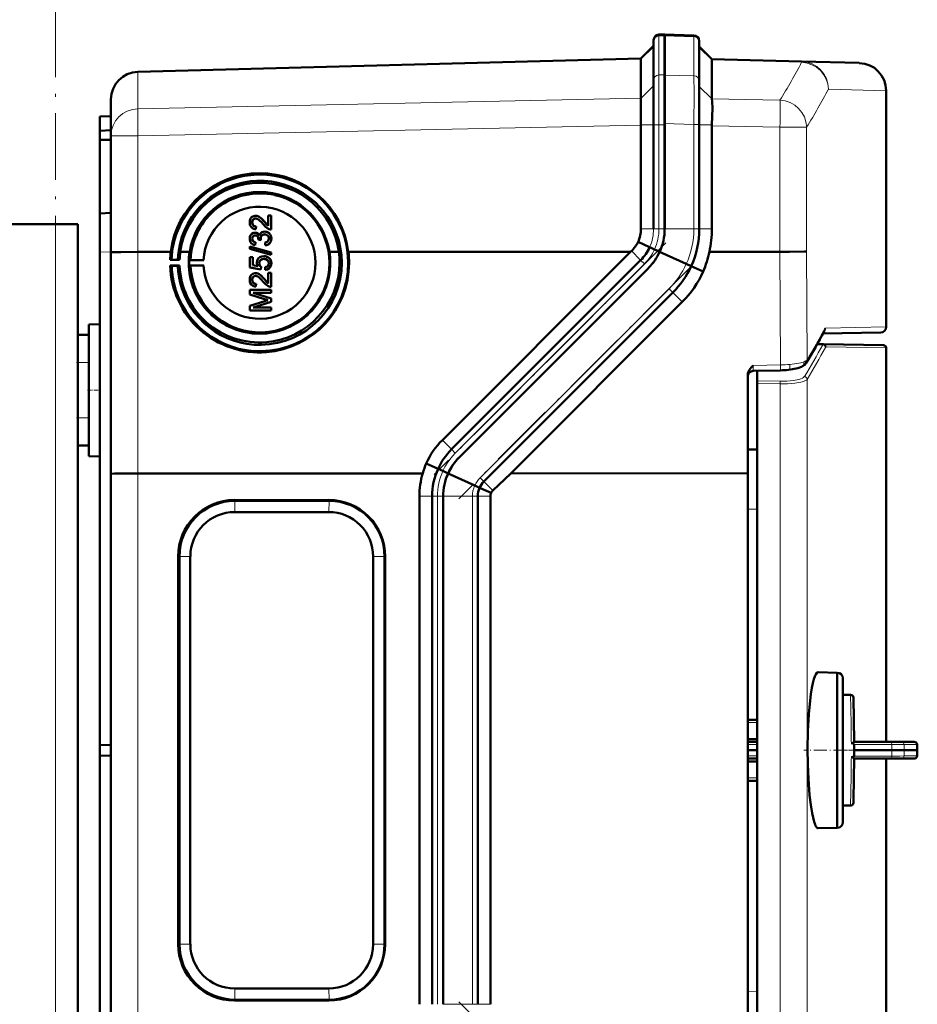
# Model space of a CAD drawing. Extents: x -1595 to 1972, y -1757 to 691.
# Tile 48 of 59: x 466 to 628, y 274 to 452. Entities that reach past the tile are written whole.
import ezdxf

# ---------------------------------------------------------------- set-up
doc = ezdxf.new("R2010")
doc.units = 0
doc.linetypes.add('DASHDOT', pattern=[18.5, 12, -3, 0.5, -3])

msp = doc.modelspace()

# ---------------------------------------------------------------- linework, layer by layer
at = {"color": 7, "linetype": 'DASHDOT', "lineweight": 18}
for p, q in [((472.57, -465.35), (472.57, 494.65)), ((582.75, 411.25), (540.96, 369.46)), ((587.17, 406.83), (545.38, 365.04)), ((587.17, 232.47), (545.38, 274.26))]:
    msp.add_line(p, q, dxfattribs=at)
at = {"color": 7, "lineweight": 50}
for p, q in [((582.57, 448.9), (581.53, 448.86)), ((582.56, 448.9), (582.56, 448.66)), ((587.85, 448.71), (582.56, 448.9)), ((582.56, 448.66), (582.56, 441.56)), ((582.57, 448.9), (582.57, 448.66)), ((582.57, 448.66), (582.57, 441.6)), ((578.27, 444.54), (580.57, 446.84)), ((580.57, 447.86), (580.57, 447.65)), ((580.57, 447.65), (580.57, 440.59)), ((588.81, 447.72), (588.81, 447.51)), ((588.81, 447.51), (588.81, 440.44)), ((591.1, 444.43), (588.81, 446.72)), ((487.43, 442.16), (578.27, 444.54)), ((578.27, 444.41), (578.27, 437.37)), ((591.1, 444.43), (607.3, 444)), ((591.1, 444.3), (591.1, 437.29)), ((591.1, 444.3), (591.1, 444.3)), ((607.3, 444), (617.69, 443.73)), ((582.56, 432.79), (582.56, 441.56)), ((582.57, 441.6), (582.57, 432.59)), ((580.57, 440.59), (580.57, 432.59)), ((588.81, 432.65), (588.81, 440.44)), ((578.26, 437.35), (578.25, 437.05)), ((578.26, 437.35), (578.27, 437.37)), ((622.56, 396.07), (622.56, 438.73)), ((482.57, 430.61), (482.57, 437.16)), ((480.57, 434.08), (482.57, 434.15)), ((480.57, 434.08), (480.57, 431.48)), ((578.24, 434.2), (578.26, 432.59)), ((578.27, 432.5), (578.26, 432.59)), ((578.27, 432.5), (578.27, 413.79)), ((580.57, 432.59), (580.57, 413.79)), ((582.56, 432.79), (582.56, 413.79)), ((582.57, 432.59), (582.57, 413.79)), ((588.81, 432.65), (588.81, 413.79)), ((591.1, 432.41), (591.1, 432.59)), ((591.1, 432.41), (591.1, 413.79)), ((480.57, 431.48), (482.57, 431.58)), ((480.57, 431.48), (480.57, 429.88)), ((482.57, 409.55), (482.57, 430.61)), ((480.57, 429.88), (480.57, 416.58)), ((480.57, 429.88), (482.57, 429.86)), ((480.57, 416.58), (482.57, 416.65)), ((480.57, 409.58), (480.57, 416.58)), ((509.09, 416.09), (509.09, 416.09)), ((510.99, 414.32), (510.99, 416.2)), ((510.99, 416.2), (511.48, 416.2)), ((511.48, 416.2), (511.48, 413.69)), ((511.48, 416.2), (511.49, 416.2)), ((511.49, 416.2), (511.49, 413.68)), ((472.57, 414.65), (455.57, 414.65)), ((476.57, 414.65), (472.57, 414.65)), ((476.57, 394.65), (476.57, 414.65)), ((508.08, 414.96), (508.09, 414.96)), ((508.7, 415.66), (508.71, 415.66)), ((508.77, 414.23), (508.72, 413.73)), ((508.78, 414.23), (508.73, 413.73)), ((508.77, 414.23), (508.78, 414.23)), ((510.28, 415.09), (510.28, 415.08)), ((510.28, 415.08), (510.99, 414.32)), ((508.37, 413.8), (508.38, 413.8)), ((508.63, 412.6), (508.64, 412.6)), ((508.72, 413.73), (508.73, 413.73)), ((508.87, 413.05), (508.88, 413.05)), ((510.32, 412.8), (510.33, 412.79)), ((510.71, 413.23), (510.72, 413.23)), ((511.14, 413.74), (511.15, 413.73)), ((511.48, 413.69), (511.49, 413.68)), ((508.08, 412.01), (508.09, 412.01)), ((508.4, 410.93), (508.4, 410.92)), ((508.67, 411.36), (508.62, 410.87)), ((508.62, 410.87), (508.63, 410.87)), ((508.68, 411.36), (508.63, 410.87)), ((508.67, 411.36), (508.68, 411.36)), ((509.21, 411.81), (509.22, 411.88)), ((509.66, 411.75), (509.21, 411.81)), ((509.21, 411.81), (509.22, 411.8)), ((509.67, 411.75), (509.22, 411.8)), ((509.61, 412.07), (509.61, 412.07)), ((509.66, 411.75), (509.67, 411.75)), ((510.45, 410.82), (510.4, 411.31)), ((510.45, 410.82), (510.46, 410.82)), ((511.53, 412.02), (511.54, 412.02)), ((579.85, 410.48), (577.75, 411.43)), ((480.57, 409.58), (480.57, 320.58)), ((482.57, 369.56), (482.57, 409.55)), ((487.43, 409.62), (490.34, 409.62)), ((490.34, 409.63), (490.34, 409.62)), ((493.38, 409.63), (490.34, 409.63)), ((491, 409.62), (493.38, 409.62)), ((491, 409.62), (493.38, 409.62)), ((495.1, 409.63), (496.79, 409.63)), ((495.1, 409.62), (496.79, 409.62)), ((495.1, 409.62), (496.79, 409.62)), ((507.63, 410.59), (511.48, 409.5)), ((507.63, 410.18), (507.63, 410.59)), ((511.48, 409.09), (507.63, 410.18)), ((507.63, 410.18), (507.64, 410.18)), ((511.49, 409.09), (507.64, 410.18)), ((511.48, 409.5), (511.48, 409.09)), ((511.48, 409.5), (511.49, 409.5)), ((511.48, 409.09), (511.49, 409.09)), ((511.49, 409.5), (511.49, 409.09)), ((522.03, 409.63), (523.73, 409.63)), ((523.73, 409.63), (522.03, 409.63)), ((522.04, 409.62), (523.73, 409.62)), ((523.73, 409.63), (523.73, 409.63)), ((525.44, 409.63), (531.62, 409.63)), ((525.44, 409.63), (539.86, 409.63)), ((525.45, 409.62), (531.62, 409.62)), ((531.62, 409.62), (531.62, 409.63)), ((539.86, 409.63), (576.41, 409.65)), ((542.42, 375.65), (576.41, 409.65)), ((576.41, 409.65), (576.56, 409.79)), ((580.74, 410.08), (579.86, 410.48)), ((581.68, 409.65), (580.74, 410.08)), ((586.46, 407.46), (581.65, 409.65)), ((590.63, 409.65), (603.38, 409.66)), ((493.26, 407.15), (493.54, 407.09)), ((494.98, 407.15), (493.26, 407.15)), ((493.54, 408.19), (493.27, 408.17)), ((493.27, 408.17), (494.98, 408.17)), ((494.65, 408.18), (493.54, 408.19)), ((493.54, 407.09), (494.65, 407.11)), ((494.98, 408.17), (494.65, 408.18)), ((494.65, 407.11), (494.98, 407.15)), ((496.95, 408.18), (496.7, 408.16)), ((496.7, 408.16), (499.32, 408.16)), ((496.7, 407.16), (496.95, 407.1)), ((499.32, 407.16), (496.7, 407.16)), ((499.32, 408.16), (496.95, 408.18)), ((496.95, 407.1), (499.32, 407.16)), ((507.68, 408.65), (508.18, 408.65)), ((507.68, 406.82), (507.68, 408.65)), ((508.18, 408.65), (508.18, 407.22)), ((508.18, 408.65), (508.18, 408.64)), ((508.18, 408.64), (508.18, 407.22)), ((508.18, 407.22), (509.17, 407.03)), ((509.36, 407.58), (509.37, 407.58)), ((510.19, 408.35), (510.2, 408.35)), ((510.66, 408.77), (510.67, 408.77)), ((511.07, 408.55), (511.07, 408.55)), ((511.53, 407.57), (511.54, 407.57)), ((578.22, 408.13), (544.08, 373.99)), ((587.34, 407.06), (586.46, 407.46)), ((509.66, 406.43), (507.68, 406.82)), ((507.68, 406.82), (507.69, 406.82)), ((509.67, 406.42), (507.69, 406.82)), ((508.7, 405.29), (508.71, 405.29)), ((509.09, 405.72), (509.09, 405.72)), ((509.71, 406.92), (509.66, 406.43)), ((509.66, 406.43), (509.67, 406.42)), ((509.72, 406.92), (509.67, 406.42)), ((509.71, 406.92), (509.72, 406.92)), ((510.45, 406.38), (510.4, 406.87)), ((510.45, 406.38), (510.46, 406.37)), ((510.99, 403.95), (510.99, 405.83)), ((510.99, 405.83), (511.48, 405.83)), ((511.48, 405.83), (511.48, 403.31)), ((511.48, 405.83), (511.49, 405.83)), ((511.49, 405.83), (511.49, 403.31)), ((579.63, 406.72), (545.49, 372.58)), ((579.64, 406.72), (545.49, 372.58)), ((589.52, 406.07), (587.35, 407.06)), ((508.08, 404.59), (508.09, 404.58)), ((508.77, 403.86), (508.72, 403.36)), ((508.78, 403.85), (508.73, 403.36)), ((508.77, 403.86), (508.78, 403.85)), ((510.28, 404.71), (510.99, 403.95)), ((510.28, 404.71), (510.28, 404.71)), ((507.63, 402.77), (511.48, 402.77)), ((507.63, 401.96), (507.63, 402.77)), ((510.29, 401.11), (507.63, 401.96)), ((507.63, 401.96), (507.64, 401.96)), ((510.3, 401.1), (507.64, 401.96)), ((511.49, 402.23), (508.23, 402.22)), ((508.23, 402.23), (511.48, 401.2)), ((511.48, 402.23), (508.23, 402.23)), ((508.37, 403.43), (508.38, 403.43)), ((508.72, 403.36), (508.73, 403.36)), ((511.14, 403.37), (511.15, 403.36)), ((511.48, 403.31), (511.49, 403.31)), ((511.48, 402.77), (511.48, 402.23)), ((511.48, 402.77), (511.49, 402.77)), ((511.48, 402.23), (511.49, 402.23)), ((511.49, 402.77), (511.49, 402.23)), ((584.05, 402.3), (549.91, 368.16)), ((507.63, 399.88), (510.34, 400.74)), ((511.49, 400.63), (508.23, 399.61)), ((511.48, 400.63), (508.23, 399.61)), ((510.29, 401.11), (510.3, 401.1)), ((511.48, 401.2), (511.48, 400.63)), ((511.48, 401.2), (511.49, 401.2)), ((511.48, 400.63), (511.49, 400.63)), ((511.49, 401.2), (511.49, 400.63)), ((585.74, 400.61), (554.78, 369.65)), ((507.63, 399.07), (507.63, 399.88)), ((511.48, 399.07), (507.63, 399.07)), ((507.63, 399.07), (507.64, 399.06)), ((511.49, 399.06), (507.64, 399.06)), ((508.23, 399.61), (511.48, 399.61)), ((511.48, 399.61), (511.48, 399.07)), ((511.48, 399.61), (511.49, 399.61)), ((511.48, 399.07), (511.49, 399.06)), ((511.49, 399.61), (511.49, 399.06)), ((478.57, 396.54), (480.57, 396.6)), ((478.57, 396.54), (480.57, 396.6)), ((478.57, 372.75), (478.57, 396.54)), ((476.57, 394.65), (478.57, 394.65)), ((476.57, 389.65), (476.57, 394.65)), ((478.57, 389.65), (478.57, 394.65)), ((621.58, 395.07), (611.15, 394.89)), ((610.12, 392.99), (611.22, 392.97)), ((611.22, 392.97), (622.07, 392.78)), ((622.57, 392.28), (622.57, 321.16)), ((476.57, 389.65), (476.57, 379.65)), ((478.57, 389.65), (478.57, 379.65)), ((598.54, 388.13), (603.45, 388.24)), ((599.28, 388.14), (599.28, 386.35)), ((597.56, 369.67), (597.56, 387.38)), ((599.28, 385.86), (599.28, 386.35)), ((599.28, 385.86), (599.28, 253.45)), ((476.57, 374.65), (476.57, 379.65)), ((478.57, 374.65), (478.57, 379.65)), ((476.57, 264.65), (476.57, 374.65)), ((476.57, 374.65), (478.57, 374.65)), ((597.56, 373.97), (599.28, 373.98)), ((478.57, 372.75), (480.57, 372.7)), ((541.65, 370.48), (539.51, 371.45)), ((542.53, 370.08), (541.65, 370.48)), ((543.47, 369.65), (542.53, 370.08)), ((482.57, 269.73), (482.57, 369.56)), ((538.88, 369.65), (487.43, 369.63)), ((548.26, 367.46), (543.45, 369.65)), ((554.78, 369.65), (551.54, 366.53)), ((597.56, 369.67), (554.78, 369.65)), ((597.56, 269.63), (597.56, 369.67)), ((549.14, 367.06), (548.26, 367.46)), ((551.23, 366.11), (549.14, 367.06)), ((504.9, 364.83), (521.9, 364.83)), ((521.96, 364.68), (504.97, 364.68)), ((538.27, 273.79), (538.27, 365.51)), ((540.57, 365.51), (540.57, 273.79)), ((542.56, 273.79), (542.56, 365.51)), ((542.57, 365.51), (542.57, 273.79)), ((548.81, 273.79), (548.81, 365.51)), ((551.1, 365.51), (551.1, 273.79)), ((504.92, 362.66), (521.91, 362.66)), ((494.72, 284.65), (494.72, 354.65)), ((494.94, 284.65), (494.94, 354.65)), ((496.91, 354.65), (496.91, 284.65)), ((529.92, 354.65), (529.92, 284.65)), ((531.99, 284.65), (531.99, 354.65)), ((532.08, 354.65), (532.08, 284.65)), ((610.29, 333.75), (613.74, 333.66)), ((613.74, 329.69), (613.74, 333.66)), ((614.74, 332.66), (614.74, 306.66)), ((614.74, 329.66), (614.74, 332.66)), ((613.74, 305.66), (613.74, 329.69)), ((616.13, 329.66), (614.74, 329.66)), ((616.76, 321.16), (616.63, 329.17)), ((599.28, 325.16), (597.56, 325.16)), ((480.57, 320.58), (482.57, 320.65)), ((480.57, 318.72), (480.57, 320.58)), ((599.28, 321.66), (597.56, 321.66)), ((597.56, 321.16), (599.28, 321.16)), ((616.57, 321.02), (616.69, 321.11)), ((623.52, 321.16), (616.76, 321.16)), ((616.79, 320.71), (616.77, 319.66)), ((623.52, 321.16), (625.31, 321.16)), ((627.62, 321.16), (625.31, 321.16)), ((480.57, 229.71), (480.57, 318.72)), ((480.57, 318.72), (482.57, 318.65)), ((599.28, 319.66), (597.56, 319.66)), ((623.57, 319.66), (616.77, 319.66)), ((616.79, 318.61), (616.77, 319.66)), ((625.81, 319.66), (623.57, 319.66)), ((625.81, 319.66), (628.15, 319.66)), ((628.18, 319.66), (628.15, 319.66)), ((597.56, 318.16), (599.28, 318.16)), ((599.28, 317.65), (597.56, 317.65)), ((616.76, 318.16), (616.64, 310.74)), ((623.52, 318.16), (616.76, 318.16)), ((622.57, 318.16), (622.57, 247.03)), ((623.52, 318.16), (625.31, 318.16)), ((627.62, 318.16), (625.31, 318.16)), ((627.62, 318.16), (627.65, 318.16)), ((599.28, 314.16), (597.56, 314.16)), ((614.74, 309.66), (616.13, 309.66)), ((614.74, 306.66), (614.74, 309.66)), ((616.64, 310.74), (616.63, 310.15)), ((610.25, 305.57), (610.29, 305.57)), ((613.74, 305.66), (610.29, 305.57)), ((521.91, 276.64), (504.92, 276.64)), ((521.9, 274.46), (504.9, 274.46)), ((504.97, 274.62), (521.96, 274.62))]:
    msp.add_line(p, q, dxfattribs=at)
at = {"color": 7, "lineweight": 18}
for p, q in [((581.53, 448.86), (581.53, 448.63)), ((581.53, 448.63), (582.57, 448.66)), ((581.53, 448.63), (581.53, 441.57)), ((587.85, 448.48), (582.56, 448.66)), ((587.85, 448.71), (587.85, 448.48)), ((587.85, 448.48), (587.85, 441.41)), ((578.27, 444.41), (580.57, 446.65)), ((591.1, 444.3), (588.81, 446.53)), ((578.27, 444.41), (487.43, 442.03)), ((607.3, 443.87), (591.1, 444.3)), ((487.43, 442.16), (487.43, 442.03)), ((487.43, 435.48), (487.43, 442.03)), ((582.57, 441.6), (581.53, 441.57)), ((581.53, 441.57), (581.53, 432.59)), ((582.56, 441.56), (587.85, 441.41)), ((578.26, 437.35), (580.57, 439.59)), ((591.1, 437.24), (588.81, 439.48)), ((487.43, 435.48), (578.27, 437.37)), ((591.1, 437.29), (603.38, 437.03)), ((622.56, 438.73), (612.14, 439)), ((578.27, 432.5), (487.43, 430.61)), ((578.26, 432.59), (580.57, 432.59)), ((580.57, 432.59), (581.53, 432.59)), ((581.53, 432.59), (581.53, 413.79)), ((581.53, 432.59), (582.57, 432.59)), ((587.85, 432.65), (582.56, 432.79)), ((587.85, 432.65), (587.85, 413.79)), ((587.85, 432.65), (588.81, 432.65)), ((591.1, 432.59), (588.81, 432.59)), ((603.38, 432.16), (591.1, 432.41)), ((603.38, 409.66), (603.38, 432.16)), ((608.2, 432.16), (603.38, 432.16)), ((608.2, 432.16), (608.2, 409.72)), ((487.43, 430.61), (482.57, 430.61)), ((487.43, 409.62), (487.43, 430.61)), ((472.57, -197.9), (472.57, 414.65)), ((580.57, 413.79), (578.27, 413.79)), ((580.57, 413.79), (581.53, 413.79)), ((581.53, 413.79), (582.57, 413.79)), ((587.85, 413.79), (582.56, 413.79)), ((587.85, 413.79), (588.81, 413.79)), ((591.1, 413.79), (588.81, 413.79)), ((482.57, 409.65), (480.57, 409.58)), ((487.43, 369.63), (487.43, 409.62)), ((578.22, 408.13), (576.56, 409.79)), ((579.85, 410.48), (579.85, 410.48)), ((603.45, 389.22), (603.38, 409.66)), ((608.2, 409.72), (608.27, 390.1)), ((578.9, 407.45), (544.76, 373.31)), ((578.22, 408.13), (578.9, 407.45)), ((587.35, 407.06), (587.34, 407.06)), ((583.37, 402.98), (549.23, 368.84)), ((583.37, 402.98), (584.05, 402.3)), ((585.74, 400.61), (584.05, 402.3)), ((611.63, 395.88), (622.56, 396.07)), ((611.09, 392.85), (610.05, 392.86)), ((622.57, 392.28), (611.71, 392.47)), ((476.57, 389.65), (478.57, 389.65)), ((598.54, 389.1), (603.45, 389.22)), ((599.28, 386.35), (603.41, 386.29)), ((603.41, 385.8), (599.28, 385.86)), ((603.41, 253.51), (603.41, 385.8)), ((608.27, 386.62), (608.27, 252.69)), ((476.57, 379.65), (478.57, 379.65)), ((544.08, 373.99), (542.42, 375.65)), ((544.08, 373.99), (544.76, 373.31)), ((541.65, 370.48), (541.65, 370.48)), ((487.43, 269.67), (487.43, 369.63)), ((549.23, 368.84), (549.91, 368.16)), ((551.54, 366.53), (549.91, 368.16)), ((549.14, 367.06), (549.14, 367.06)), ((504.97, 364.68), (504.9, 364.83)), ((504.92, 362.66), (504.97, 364.68)), ((521.96, 364.68), (521.9, 364.83)), ((521.96, 364.68), (521.91, 362.66)), ((540.57, 365.51), (538.27, 365.51)), ((540.57, 365.51), (541.53, 365.51)), ((541.53, 365.51), (541.53, 273.79)), ((542.57, 365.51), (541.53, 365.51)), ((547.85, 365.51), (542.56, 365.51)), ((547.85, 273.79), (547.85, 365.51)), ((547.85, 365.51), (548.81, 365.51)), ((551.1, 365.51), (548.81, 365.51)), ((599.28, 363.18), (597.56, 363.17)), ((494.94, 354.65), (494.72, 354.65)), ((494.94, 354.65), (496.91, 354.65)), ((531.99, 354.65), (529.92, 354.65)), ((532.08, 354.65), (531.99, 354.65)), ((616.17, 327.16), (616.13, 329.66)), ((616.21, 324.34), (616.17, 327.16)), ((597.56, 324.67), (599.28, 324.67)), ((616.23, 323.52), (616.21, 324.34)), ((616.25, 321.81), (616.23, 323.52)), ((616.26, 321.36), (616.25, 321.81)), ((597.56, 320.67), (599.28, 320.67)), ((616.27, 320.92), (616.26, 321.36)), ((623.57, 320.72), (616.78, 320.71)), ((625.8, 320.67), (628.12, 320.67)), ((597.56, 318.65), (599.28, 318.65)), ((616.27, 318.4), (616.26, 317.95)), ((623.57, 318.6), (616.78, 318.61)), ((625.8, 318.65), (628.12, 318.65)), ((616.25, 317.51), (616.21, 314.97)), ((616.26, 317.95), (616.25, 317.51)), ((597.56, 314.65), (599.28, 314.65)), ((616.21, 314.97), (616.17, 312.15)), ((616.17, 312.15), (616.13, 309.66)), ((494.94, 284.65), (494.72, 284.65)), ((496.91, 284.65), (494.94, 284.65)), ((531.99, 284.65), (529.92, 284.65)), ((531.99, 284.65), (532.08, 284.65)), ((504.97, 274.62), (504.92, 276.64)), ((521.91, 276.64), (521.96, 274.62)), ((597.56, 276.15), (599.28, 276.13)), ((504.97, 274.62), (504.9, 274.46)), ((521.96, 274.62), (521.9, 274.46)), ((547.85, 273.79), (542.56, 273.79)), ((547.85, 273.79), (548.81, 273.79)), ((551.1, 273.79), (548.81, 273.79))]:
    msp.add_line(p, q, dxfattribs=at)
at = {"color": 7, "linetype": 'DASHDOT', "lineweight": 18, "ltscale": 0.060001}
for p, q in [((476.37, 389.65), (478.77, 389.65)), ((478.37, 384.65), (480.77, 384.65)), ((476.37, 379.65), (478.77, 379.65))]:
    msp.add_line(p, q, dxfattribs=at)
at = {"color": 7, "linetype": 'DASHDOT', "lineweight": 18, "ltscale": 0.192111}
msp.add_line((615.38, 319.66), (607.7, 319.66), dxfattribs=at)
at = {"color": 7, "linetype": 'DASHDOT', "lineweight": 18, "ltscale": 0.061557}
msp.add_line((614.54, 319.66), (617, 319.66), dxfattribs=at)
at = {"color": 7, "linetype": 'DASHDOT', "lineweight": 18, "ltscale": 0.20449}
for p, q in [((624.25, 319.79), (616.07, 319.65)), ((624.25, 319.53), (616.07, 319.67))]:
    msp.add_line(p, q, dxfattribs=at)
at = {"color": 7, "lineweight": 18}
for points in [[(587.85, 441.41), (587.86, 438.29), (587.85, 432.65)], [(605.17, 389.31), (606.4, 389.46), (607.16, 389.61), (607.74, 389.78)], [(607.74, 389.78), (608.08, 389.94), (608.27, 390.1)], [(598.54, 389.1), (598.53, 388.23), (598.53, 388.14), (598.54, 388.13), (598.54, 388.13), (598.54, 388.13)], [(603.41, 386.29), (604.63, 386.31), (605.8, 386.42), (606.76, 386.6), (607.14, 386.71), (607.44, 386.84), (607.66, 386.97), (607.78, 387.11)], [(608.27, 386.62), (608.16, 386.5), (607.98, 386.39), (607.62, 386.25), (607.16, 386.12), (606.04, 385.93), (604.75, 385.83), (603.41, 385.8)], [(544.76, 373.31), (544.23, 372.74), (543.74, 372.13), (543.3, 371.49), (542.89, 370.8), (542.53, 370.08)], [(623.57, 320.72), (623.55, 321.08), (623.53, 321.14), (623.53, 321.15), (623.53, 321.16), (623.52, 321.16), (623.52, 321.16)], [(623.57, 320.72), (625.05, 320.7), (625.63, 320.68), (625.8, 320.67)], [(623.57, 318.6), (623.55, 318.23), (623.53, 318.17), (623.53, 318.16), (623.53, 318.16), (623.52, 318.16), (623.52, 318.16)], [(625.04, 318.61), (625.77, 318.64), (625.8, 318.65)]]:
    msp.add_lwpolyline(points, dxfattribs=at)
at = {"color": 7, "lineweight": 50}
for points in [[(591.1, 432.59), (591.17, 435.58), (591.14, 436.79), (591.1, 437.24)], [(524.26, 407.65), (524.19, 409.06), (523.99, 410.45), (523.7, 411.66), (523.32, 412.85), (522.95, 413.73), (522.39, 414.85), (521.65, 416.04), (520.92, 417.02), (520.38, 417.64), (519.44, 418.58), (518.44, 419.41), (517.26, 420.23), (516.32, 420.77), (515.16, 421.31), (513.84, 421.79), (512.48, 422.14), (511.57, 422.31), (510.24, 422.44), (508.9, 422.45), (507.81, 422.37), (506.51, 422.16), (505.57, 421.94), (504.66, 421.66), (504.06, 421.44), (503.41, 421.17), (502.27, 420.6), (501.79, 420.32), (500.58, 419.5), (499.46, 418.57), (498.56, 417.68), (497.74, 416.7), (497.19, 415.95), (496.47, 414.76), (495.85, 413.51), (495.4, 412.33), (495.06, 411.13), (494.82, 409.89), (494.71, 409.03), (494.65, 408.18)], [(507.63, 414.97), (507.67, 415.32), (507.8, 415.66), (507.97, 415.87), (508.19, 416.03), (508.53, 416.14), (508.7, 416.15)], [(509.09, 416.09), (509.33, 415.98), (509.59, 415.8), (510, 415.4), (510.28, 415.08)], [(509.09, 416.09), (509.37, 415.96), (509.74, 415.67), (510.07, 415.32), (510.28, 415.09)], [(508.37, 413.8), (508.11, 413.93), (507.89, 414.13), (507.74, 414.39), (507.67, 414.6), (507.63, 414.97)], [(508.7, 415.66), (508.49, 415.63), (508.31, 415.52), (508.18, 415.36), (508.1, 415.16), (508.08, 414.96)], [(508.08, 414.96), (508.14, 414.61), (508.23, 414.46), (508.36, 414.34), (508.52, 414.27)], [(508.71, 415.66), (508.5, 415.62), (508.36, 415.55), (508.22, 415.41), (508.14, 415.26), (508.09, 414.96)], [(508.09, 414.96), (508.11, 414.73), (508.17, 414.56), (508.34, 414.36), (508.53, 414.26)], [(510.04, 414.63), (509.75, 414.97), (509.43, 415.29), (509.2, 415.49), (508.93, 415.62)], [(511.14, 413.74), (510.88, 413.85), (510.53, 414.1), (510.04, 414.63)], [(510.28, 415.09), (510.68, 414.6), (510.99, 414.32)], [(507.63, 412), (507.67, 412.32), (507.8, 412.62), (508.01, 412.87), (508.3, 413.04), (508.61, 413.09)], [(508.63, 412.6), (508.45, 412.57), (508.29, 412.49), (508.13, 412.27), (508.08, 412.01)], [(508.64, 412.6), (508.46, 412.57), (508.25, 412.44), (508.12, 412.22), (508.09, 412.01)], [(509.22, 411.88), (509.19, 412.13), (509.13, 412.29), (509.03, 412.43), (508.83, 412.57)], [(508.87, 413.05), (509.03, 412.98), (509.17, 412.87), (509.38, 412.57)], [(508.88, 413.05), (509.16, 412.88), (509.29, 412.74), (509.38, 412.58)], [(509.38, 412.57), (509.46, 412.81), (509.62, 413.02), (509.83, 413.18), (510.07, 413.27), (510.33, 413.29)], [(510.32, 412.8), (510.1, 412.77), (509.89, 412.66), (509.81, 412.59), (509.67, 412.4), (509.61, 412.18), (509.61, 412.07)], [(510.33, 412.79), (510.1, 412.76), (509.93, 412.68), (509.73, 412.49), (509.62, 412.21), (509.61, 412.07)], [(511.09, 412.04), (511.07, 412.22), (511.01, 412.4), (510.9, 412.55), (510.68, 412.72), (510.6, 412.75)], [(510.71, 413.23), (510.93, 413.13), (511.12, 412.99), (511.32, 412.76), (511.43, 412.55), (511.5, 412.33), (511.53, 412.02)], [(510.72, 413.23), (510.95, 413.12), (511.16, 412.96), (511.32, 412.77), (511.49, 412.41), (511.54, 412.02)], [(508.4, 410.93), (508.14, 411.04), (507.92, 411.22), (507.79, 411.39), (507.7, 411.58), (507.64, 411.86), (507.63, 412)], [(508.08, 412.01), (508.12, 411.77), (508.19, 411.63), (508.3, 411.51), (508.52, 411.4)], [(508.09, 412.01), (508.11, 411.82), (508.18, 411.65), (508.31, 411.51), (508.53, 411.4)], [(510.4, 411.31), (510.61, 411.37), (510.81, 411.47), (511.03, 411.72), (511.09, 412.04)], [(511.53, 412.02), (511.49, 411.67), (511.34, 411.34), (511.1, 411.07), (510.95, 410.97), (510.62, 410.85), (510.45, 410.82)], [(511.54, 412.02), (511.5, 411.67), (511.41, 411.44), (511.27, 411.23), (511, 410.99), (510.66, 410.85), (510.46, 410.82)], [(482.57, 409.55), (482.57, 409.55), (482.57, 409.55), (482.57, 409.55), (482.64, 409.56), (483.2, 409.58), (484.36, 409.6), (487.43, 409.62)], [(508.92, 407.71), (508.98, 408.09), (509.17, 408.41), (509.45, 408.66), (509.8, 408.8), (510.16, 408.85)], [(605.09, 409.66), (607.84, 409.7), (608.2, 409.72)], [(509.17, 407.03), (509.02, 407.28), (508.93, 407.57), (508.92, 407.71)], [(510.19, 408.35), (509.94, 408.33), (509.81, 408.29), (509.59, 408.16), (509.5, 408.06), (509.39, 407.83), (509.36, 407.58)], [(509.36, 407.58), (509.41, 407.27), (509.53, 407.07), (509.71, 406.92)], [(510.2, 408.35), (509.95, 408.32), (509.68, 408.22), (509.48, 408.02), (509.4, 407.83), (509.37, 407.58)], [(509.37, 407.58), (509.38, 407.42), (509.49, 407.13), (509.72, 406.92)], [(510.4, 406.87), (510.61, 406.92), (510.81, 407.01), (510.9, 407.08), (511.06, 407.36), (511.09, 407.58)], [(511.53, 407.57), (511.52, 407.39), (511.43, 407.05), (511.35, 406.89), (511.11, 406.62), (510.79, 406.45), (510.45, 406.38)], [(511.54, 407.57), (511.5, 407.22), (511.35, 406.87), (511.08, 406.59), (510.85, 406.47), (510.46, 406.37)], [(511.09, 407.58), (511.04, 407.86), (510.96, 408.03), (510.82, 408.16), (510.57, 408.3)], [(511.07, 408.55), (511.24, 408.4), (511.38, 408.22), (511.47, 408.01), (511.53, 407.79), (511.54, 407.57)], [(511.07, 408.55), (511.31, 408.31), (511.42, 408.12), (511.5, 407.91), (511.53, 407.57)], [(507.63, 404.6), (507.67, 404.95), (507.8, 405.29), (507.97, 405.5), (508.19, 405.66), (508.53, 405.77), (508.7, 405.78)], [(508.7, 405.29), (508.49, 405.25), (508.31, 405.15), (508.18, 404.99), (508.1, 404.79), (508.08, 404.59)], [(508.71, 405.29), (508.5, 405.25), (508.36, 405.17), (508.22, 405.04), (508.14, 404.89), (508.09, 404.58)], [(509.09, 405.72), (509.33, 405.61), (509.59, 405.43), (510, 405.03), (510.28, 404.71)], [(509.09, 405.72), (509.37, 405.58), (509.74, 405.29), (510.07, 404.95), (510.28, 404.71)], [(508.37, 403.43), (508.11, 403.56), (507.89, 403.76), (507.74, 404.02), (507.67, 404.23), (507.63, 404.6)], [(508.08, 404.59), (508.14, 404.24), (508.23, 404.09), (508.36, 403.97), (508.52, 403.89)], [(508.09, 404.58), (508.11, 404.36), (508.17, 404.19), (508.34, 403.99), (508.53, 403.89)], [(510.04, 404.25), (509.75, 404.6), (509.43, 404.92), (509.2, 405.11), (508.93, 405.25)], [(511.14, 403.37), (510.88, 403.48), (510.53, 403.73), (510.04, 404.25)], [(510.28, 404.71), (510.68, 404.23), (510.99, 403.95)], [(608.14, 389.59), (607.86, 389.25), (607.46, 388.97), (607.27, 388.88)], [(597.56, 387.38), (597.59, 387.69), (597.69, 387.99), (597.83, 388.27), (598.18, 388.73), (598.54, 389.1)], [(607.27, 388.88), (606.6, 388.64), (605.63, 388.43), (604.92, 388.34)], [(545.49, 372.58), (545.01, 372.06), (544.57, 371.51), (544.17, 370.93), (543.8, 370.3), (543.47, 369.65)], [(482.57, 369.56), (482.57, 369.57), (482.57, 369.57), (482.57, 369.57), (482.64, 369.57), (483.2, 369.6), (484.36, 369.61), (487.43, 369.63)], [(610.29, 333.75), (610.12, 333.7), (610.02, 333.61), (609.83, 333.33), (609.74, 333.14), (609.52, 332.52), (609.33, 331.78), (609.15, 330.94), (608.97, 329.78)], [(608.97, 329.78), (608.76, 328.06), (608.6, 326.2), (608.43, 323.11), (608.37, 319.86)], [(616.27, 320.92), (616.54, 320.85), (616.67, 320.81), (616.75, 320.76), (616.78, 320.73), (616.78, 320.71)], [(608.37, 319.86), (608.4, 317.17), (608.51, 314.52), (608.73, 311.55), (608.93, 309.82)], [(616.27, 318.4), (616.54, 318.46), (616.67, 318.5), (616.75, 318.55), (616.78, 318.59), (616.78, 318.61)], [(616.27, 318.4), (616.38, 318.39), (616.52, 318.33), (616.69, 318.2)], [(608.93, 309.82), (609.17, 308.27), (609.54, 306.72)], [(609.54, 306.72), (609.71, 306.25), (609.82, 306), (609.95, 305.79), (610.09, 305.65), (610.24, 305.57), (610.25, 305.57)]]:
    msp.add_lwpolyline(points, dxfattribs=at)
for centre, radius, start, end in [((581.57, 447.86), 1, 92, 180), ((587.81, 447.72), 1, 0, 88), ((617.56, 438.73), 5, 0, 88.5), ((487.57, 437.16), 5, 91.5, 180), ((509.41, 407.68), 16.15, 6.9564, 173.0436), ((509.48, 407.65), 15.94, 359.9991, 133.5258), ((509.41, 407.63), 14.45, 7.965, 172.0349), ((509.41, 407.67), 12.77, 8.8275, 171.1724), ((509.49, 407.64), 12.55, 77.6984, 177.5213), ((509.48, 407.64), 12.54, 0.013, 77.6766), ((509.48, 407.63), 15.96, 133.5177, 178.0139), ((508.7, 414.93), 1.22, 71.416, 89.9785), ((508.76, 415.03), 0.804, 252.5173, 270.6985), ((508.7, 414.95), 0.712, 71.1045, 89.7698), ((508.71, 414.95), 0.709, 71.4625, 89.7956), ((508.85, 415.26), 1.53, 252.0665, 265.2731), ((508.85, 415.26), 1.53, 252.0738, 265.2685), ((508.62, 412.28), 0.815, 72.179, 90.3814), ((508.64, 411.97), 0.625, 72.329, 90.8793), ((508.65, 411.96), 0.634, 73.0345, 90.7871), ((510.33, 411.94), 0.86, 71.8999, 90.5102), ((510.34, 412.1), 1.19, 71.6978, 90.7047), ((510.34, 411.93), 0.859, 72.0728, 90.5088), ((511.46, 414.66), 0.972, 251.216, 271.7364), ((511.46, 414.66), 0.973, 251.2257, 271.7309), ((572.58, 413.79), 5.69, 335.4939, 0.0252), ((572.68, 413.79), 9.88, 335.2248, 0.0026), ((572.44, 413.79), 10.12, 335.8313, 359.9948), ((572.62, 413.79), 16.19, 335.437, 0.0015), ((572.56, 413.79), 18.54, 347.0991, 0.0004), ((508.93, 412.59), 1.75, 252.2239, 259.8155), ((508.95, 412.63), 1.79, 252.3357, 259.7452), ((508.82, 412.35), 0.998, 252.3354, 261.3286), ((510.85, 412.11), 1.24, 181.999, 197.0346), ((510.85, 412.12), 1.24, 182.0274, 197.0138), ((572.56, 413.95), 5.78, 313.9422, 334.1191), ((509.42, 407.62), 16.17, 172.9148, 178.0694), ((509.42, 407.72), 14.45, 172.4425, 178.2107), ((509.42, 407.63), 12.79, 171.0625, 179.8847), ((510.18, 407.3), 1.55, 71.9099, 90.5756), ((509.4, 407.65), 12.79, 0.0635, 8.8594), ((509.41, 407.74), 14.45, 359.7065, 7.4796), ((509.4, 407.64), 16.17, 0.0626, 7.0057), ((572.5, 413.85), 8.09, 315.0122, 335.3255), ((572.69, 413.67), 9.82, 314.9833, 335.8458), ((572.43, 413.92), 10.18, 315.022, 335.211), ((572.59, 413.28), 18.4, 336.9429, 348.6327), ((602.64, 761.5), 351.85, 270.1202, 270.3992), ((509.4, 407.62), 16.14, 181.6629, 274.3889), ((509.45, 407.64), 14.8, 182.0365, 193.1576), ((509.4, 407.71), 14.43, 182.2328, 274.9104), ((509.4, 407.63), 12.77, 179.8723, 270.0038), ((509.49, 407.63), 12.55, 182.4194, 193.5066), ((509.4, 407.65), 12.79, 270.0139, 0.0575), ((509.45, 407.65), 14.81, 270.9979, 359.999), ((509.47, 407.64), 15.95, 270.964, 0.0057), ((509.48, 407.64), 12.55, 271.1756, 0.0047), ((510.21, 407.15), 1.21, 72.5659, 90.8378), ((510.22, 407.14), 1.21, 72.864, 90.8167), ((509.4, 407.65), 16.17, 274.3928, 0.0565), ((509.4, 407.74), 14.45, 274.9142, 359.688), ((510.24, 407.49), 1.35, 51.9924, 71.6896), ((510.24, 407.48), 1.35, 51.999, 71.6506), ((508.7, 404.56), 1.22, 71.416, 89.9785), ((508.7, 404.58), 0.712, 71.1045, 89.7698), ((508.71, 404.58), 0.709, 71.4625, 89.7956), ((572.62, 413.73), 16.16, 314.9955, 335.6224), ((572.54, 413.8), 18.66, 315.0077, 335.5133), ((509.47, 407.63), 15.94, 193.0735, 270.9484), ((509.45, 407.64), 14.8, 193.1459, 270.9829), ((509.48, 407.63), 12.54, 193.4987, 271.1604), ((508.76, 404.66), 0.804, 252.5173, 270.6985), ((508.85, 404.89), 1.53, 252.0665, 265.2731), ((508.85, 404.89), 1.53, 252.0738, 265.2685), ((511.46, 404.29), 0.972, 251.216, 271.7364), ((511.46, 404.28), 0.973, 251.2257, 271.7309), ((518.9, 427.85), 28.1, 252.1564, 253.4621), ((519.1, 428.47), 28.74, 252.1717, 253.448), ((520.01, 370.3), 31.94, 106.5752, 107.6363), ((505.21, 451.66), 120.2, 328.9047, 332.0096), ((507.68, 450.3), 117.38, 330.7734, 331.828), ((621.56, 396.07), 1, 270.9993, 360), ((622.07, 392.28), 0.5, 0.0001, 89.0014), ((598.56, 387.13), 1, 91.3563, 180.0007), ((603.07, 405.43), 17.2, 271.2704, 276.1564), ((552.57, 365.5), 14.36, 134.9989, 155.5165), ((552.5, 365.57), 11.91, 135.0034, 155.6664), ((552.68, 365.39), 10.17, 134.9943, 155.212), ((552.54, 365.9), 14.16, 156.9444, 164.6731), ((552.5, 365.51), 11.93, 155.3876, 180.0088), ((552.57, 365.51), 14.3, 163.1695, 179.9984), ((552.69, 365.5), 10.13, 155.8478, 179.9837), ((552.43, 365.51), 9.87, 155.2023, 180.0177), ((552.62, 365.45), 3.83, 134.9848, 155.1319), ((552.63, 365.51), 3.82, 155.9472, 179.9755), ((552.55, 365.47), 1.47, 133.9021, 154.2563), ((552.55, 365.51), 1.45, 155.3414, 180.0673), ((613.74, 332.66), 1, 360, 90), ((616.13, 329.16), 0.501, 1.1003, 89.9459), ((616.31, 321.19), 0.274, 261.2069, 294.5434), ((616.04, 321.73), 0.884, 296.1751, 306.8175), ((616.86, 320.92), 0.26, 113.2826, 131.8746), ((627.65, 320.66), 0.501, 2.5521, 92.93), ((583.83, 318.78), 44.36, 1.133, 2.4532), ((616.86, 318.4), 0.264, 228.515, 246.7588), ((627.65, 318.66), 0.5, 270.0231, 357.5028), ((583.83, 320.53), 44.36, 357.5467, 358.867), ((616.13, 310.16), 0.5, 269.9996, 358.9373), ((613.74, 306.66), 1, 270, 0)]:
    msp.add_arc(centre, radius, start, end, dxfattribs=at)
at = {"color": 7, "lineweight": 18}
for centre, radius, start, end in [((508.95, 495.74), 111.19, 328.1267, 332.1928), ((513.95, 490.97), 111.09, 328.0386, 332.1118), ((572.47, 413.79), 8.09, 335.8141, 359.9961), ((572.45, 413.79), 9.08, 335.8634, 359.9942), ((572.67, 413.79), 15.17, 335.3378, 0.0024), ((572.65, 413.79), 16.16, 335.393, 0.002), ((572.47, 413.89), 8.14, 315.0199, 335.2289), ((572.43, 413.92), 9.15, 315.0245, 335.1774), ((572.68, 413.67), 15.12, 314.9894, 335.7267), ((572.65, 413.7), 16.12, 314.9927, 335.6686), ((506.23, 451.68), 119.18, 328.8885, 331.9943), ((610.62, 395.88), 1, 310.857, 0.0707), ((610.52, 395.69), 0.942, 332.0923, 1.7093), ((511.04, 446.76), 113.66, 328.3428, 331.683), ((611.07, 392.34), 0.509, 2.4645, 87.7315), ((611.21, 392.47), 0.498, 359.7444, 88.7602), ((511.54, 446.28), 113.65, 328.334, 331.6749), ((603, 413.84), 24.62, 271.0677, 275.0699), ((607.33, 390.07), 0.94, 329.0127, 1.9615), ((607.76, 386.6), 0.511, 2.6449, 87.3992), ((552.48, 365.6), 11.87, 135.0063, 155.7303), ((552.46, 365.51), 11.9, 155.3223, 180.012), ((552.44, 365.51), 10.91, 155.2364, 180.0152), ((552.67, 365.39), 4.87, 134.9795, 154.9053), ((552.64, 365.42), 3.87, 134.9802, 154.9373), ((552.69, 365.5), 4.85, 156.1854, 179.957), ((552.66, 365.5), 3.85, 156.1536, 179.9582), ((693.6, 320.15), 70.03, 179.5376, 180.4062), ((625.31, 320.66), 0.496, 0.47, 89.4832), ((663.08, 320.27), 37.28, 179.3941, 180.9446), ((627.62, 320.66), 0.497, 0.5898, 89.5516), ((628.12, 320.72), 0.0509, 269.1547, 309.6196), ((586.55, 318.83), 41.61, 1.1399, 2.5296), ((693.6, 319.16), 70.03, 179.5938, 180.4624), ((623.56, 393.7), 75.11, 270.0022, 271.123), ((625.31, 318.65), 0.496, 270.5168, 359.53), ((663.36, 319.04), 37.55, 179.0611, 180.6002), ((627.62, 318.65), 0.497, 270.4484, 359.4102), ((586.55, 320.48), 41.61, 357.4704, 358.8601), ((628.12, 318.6), 0.0506, 50.0551, 90.8408)]:
    msp.add_arc(centre, radius, start, end, dxfattribs=at)
for centre, major_axis, ratio, start_param, end_param in [((581.57, 447.65), (-1, 0), 0.97437, 4.747296, 6.283185), ((587.81, 447.51), (-1, 0), 0.97437, 3.141593, 4.677482), ((607.17, 439), (-0.13, -5), 0.992889, 1.59679, 3.141593), ((607.17, 439), (0.13, 5), 0.002982, 6.056371, 6.280047), ((607.17, 439), (4.42, -2.33), 0.968463, 0.497949, 2.015969), ((487.57, 437.16), (5, 0), 0.97437, 1.596976, 3.141593), ((581.57, 440.59), (-1, 0), 0.97437, 4.747296, 6.283185), ((587.81, 440.44), (1, 0), 0.97437, 0, 1.53589), ((603.25, 432.16), (0.1, 5), 0.026171, 4.712934, 6.056293), ((603.25, 432.16), (4.25, -2.64), 0.966087, 0.571165, 2.084618), ((487.57, 430.61), (5, 0), 0.97437, 1.596976, 3.141593), ((487.57, 430.61), (-0.1, 5), 0.026171, 0.226893, 1.570251), ((611.69, 380.65), (0.07, -15.23), 0.077407, 3.142573, 3.284814), ((611.2, 387.93), (-0.02, -5.04), 0.109518, 3.140139, 3.36604), ((611.77, 380.94), (0.06, -11.53), 0.076768, 3.139791, 3.281396), ((604.81, 389.33), (0.109, -0.994), 0.366722, 6.283183, 7.790699), ((606.85, 389.79), (0.411, -0.912), 0.863083, 6.282927, 7.473776), ((603.43, 389.24), (0.024, -1), 0.025555, 0.000082, 1.544), ((603.4, 385.8), (-0.007, -0.5), 0.017451, 1.571039, 2.9147)]:
    msp.add_ellipse(centre, major_axis=major_axis, ratio=ratio, start_param=start_param, end_param=end_param, dxfattribs=at)
at = {"color": 7, "lineweight": 50}
for centre, major_axis, ratio, start_param, end_param in [((578.4, 439.54), (-0.13, 5), 0.002982, 0.002566, 0.226815), ((590.97, 439.43), (0.13, 5), 0.002982, 6.061466, 6.27809), ((590.97, 432.41), (0.1, 5), 0.026171, 6.020704, 6.056293), ((578.4, 432.5), (0.1, -5), 0.026171, 3.569847, 4.039686), ((578.4, 432.5), (0.1, -5), 0.026171, 4.039686, 4.366294), ((509.41, 407.66), (-3.2, -9.59), 0.999619, 1.892589, 4.984473), ((509.41, 407.66), (5.11, 15.33), 0.999619, 1.769783, 1.770866), ((509.41, 407.66), (-4.57, -13.71), 0.999619, 4.896843, 4.898057), ((509.41, 407.66), (4.04, 12.12), 0.999619, 1.737126, 1.738502), ((509.41, 407.66), (-4.04, -12.12), 0.999619, 2.046218, 2.04711), ((509.41, 407.66), (4.04, 12.12), 0.999619, 5.188702, 5.189186), ((509.41, 407.66), (-4.57, -13.71), 0.999619, 2.028257, 2.029083), ((509.41, 407.66), (5.11, 15.33), 0.999619, 5.155447, 5.15653), ((509.47, 407.64), (5.04, 15.13), 0.999619, 1.926831, 2.120926), ((509.43, 407.65), (4.03, 12.08), 0.999619, 1.852679, 1.931219), ((509.41, 407.66), (-3.2, -9.59), 0.999619, 5.083433, 8.175545), ((509.48, 407.63), (3.97, 11.9), 0.999619, 5.03437, 5.034599), ((509.44, 407.65), (4.69, 14.07), 0.999619, 5.033887, 5.034181), ((509.47, 407.64), (5.04, 15.13), 0.999619, 5.034181, 5.034455), ((504.9, 354.65), (0, -10.19), 0.999657, 3.141593, 4.712389), ((504.97, 354.65), (0, 10.03), 0.999657, 0, 1.570796), ((521.9, 354.65), (0, -10.19), 0.999657, 1.570796, 3.141593), ((521.96, 354.65), (0, 10.03), 0.999657, 4.712389, 6.283185), ((504.92, 354.65), (0, -8.01), 0.999657, 3.141593, 4.712389), ((521.91, 354.65), (0, -8.01), 0.999657, 1.570796, 3.141593), ((504.9, 284.65), (0, -10.19), 0.999657, 4.712389, 6.283185), ((504.97, 284.65), (0, 10.03), 0.999657, 1.570796, 3.141593), ((504.92, 284.65), (0, -8.01), 0.999657, 4.712389, 6.283185), ((521.9, 284.65), (0, -10.19), 0.999657, 0, 1.570796), ((521.91, 284.65), (0, -8.01), 0.999657, 0, 1.570796), ((521.96, 284.65), (0, 10.03), 0.999657, 3.141593, 4.712389)]:
    msp.add_ellipse(centre, major_axis=major_axis, ratio=ratio, start_param=start_param, end_param=end_param, dxfattribs=at)

doc.saveas('drawing.dxf')
